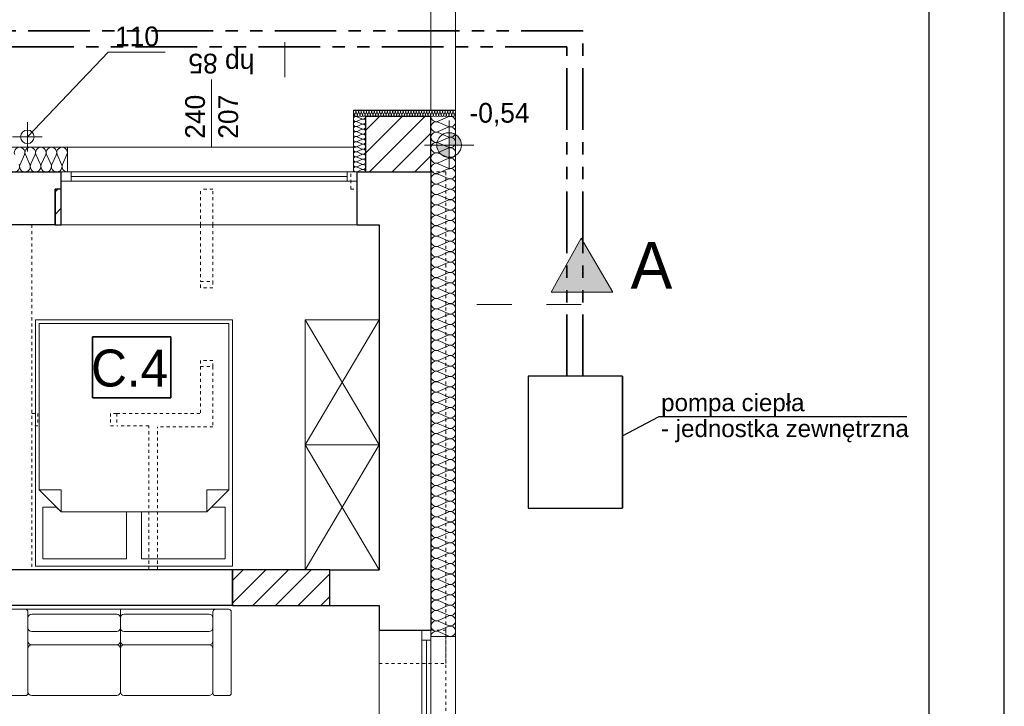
# Model space of a CAD drawing. Extents: x -220312 to -8310, y -91840 to 81907.
# Tile 53 of 128: x -166760 to -158770, y -1693 to 3881. Entities that reach past the tile are written whole.
import ezdxf
from ezdxf.lldxf.tags import DXFTag

# ---------------------------------------------------------------- set-up
doc = ezdxf.new("R2010")
doc.units = 0
doc.header["$MEASUREMENT"] = 0
doc.set_wipeout_variables(frame=1)
for name, pattern in [('Dashed', [564.444447, 282.222223, -282.222223]), ('Hidden Line', [50, 25, -25]), ('PHANTOM2', [1.25, 0.625, -0.125, 0.125, -0.125, 0.125, -0.125])]:
    doc.linetypes.add(name, pattern=pattern)
for name, color, linetype, lineweight in [('#CIEPŁO', 252, 'Continuous', 30), ('#ks', 34, 'Continuous', 30), ('Arch opisy_Nr_Pióra__21', 7, 'Continuous', 9), ('Arch rynny_Nr_Pióra__21', 7, 'Continuous', 9), ('Arch schody_Nr_Pióra__21', 7, 'Continuous', 9), ('Arch wyburzenia_Nr_Pióra__46', 5, 'Continuous', 13), ('Arch wykończenie_Nr_Pióra__46', 5, 'Continuous', 13), ('Arch ściany nośne_Nr_Pióra__21', 7, 'Continuous', 9), ('Arch ściany nośne_Nr_Pióra__27', 7, 'Continuous', 30), ('INWENT OPISY_Nr_Pióra__21', 7, 'Continuous', 9), ('INWENT OPISY_Nr_Pióra__41', 7, 'Continuous', 15), ('INWENT RZĘDNE_Nr_Pióra__21', 7, 'Continuous', 9), ('INWENT. DRZWI_Nr_Pióra__101', 8, 'Continuous', 13), ('INWENT.ŚCIANY_Nr_Pióra__1', 7, 'Continuous', 25), ('INWENT.ŚCIANY_Nr_Pióra__101', 8, 'Continuous', 13), ('PODKŁAD', 252, 'Continuous', 35), ('RAMKA', 255, 'Continuous', 35)]:
    doc.layers.add(name, color=color, linetype=linetype, lineweight=lineweight)
doc.layers.add('#kan_san-op', color=34, linetype='Continuous')
doc.layers.add('IS_Opisy_działek_Therm', color=252, linetype='SOLID')
for name, color, linetype, lineweight, true_color in [('Arch ocieplenie_Nr_Pióra__22', 7, 'Continuous', 9, 0x7f7f7f), ('Arch okna_Nr_Pióra__4', 7, 'Continuous', 9, 0x029e21), ('Arch wyposazenie_Nr_Pióra__9', 7, 'Continuous', 13, 0x3dad99)]:
    doc.layers.add(name, color=color, linetype=linetype, lineweight=lineweight, true_color=true_color)
doc.styles.add('GENERATED_STYLE_2', font='txt')
doc.styles.add('GENERATED_STYLE_4', font='txt')
doc.styles.add('GENERATED_STYLE_6', font='txt')
doc.styles.get("Standard").update_dxf_attribs({"font": 'txt', "bigfont": 'BIGFONT.SHX'})
tags = doc.linetypes.add('SOLID', pattern=[10, 10, 0]).pattern_tags.tags
tags[6:7] = [DXFTag(74, 4), DXFTag(75, 0), DXFTag(340, '0'), DXFTag(46, 0.0), DXFTag(50, 0.0), DXFTag(44, 0.0), DXFTag(45, 0.0)]
tags[4:5] = [DXFTag(74, 4), DXFTag(75, 0), DXFTag(340, '0'), DXFTag(46, 0.0), DXFTag(50, 0.0), DXFTag(44, 0.0), DXFTag(45, 0.0)]
pattern_1 = [(45, (0, 0), (-91.92388, 91.92388), [])]

# ---------------------------------------------------------------- blocks, each defined once
blk = doc.blocks.new('parter')
at = {"layer": 'Arch ściany nośne_Nr_Pióra__21', "linetype": 'Continuous'}
h = blk.add_hatch(dxfattribs=at)
h.set_pattern_fill('Common_Brick', color=252, style=0, pattern_type=2)
h.set_pattern_definition(pattern_1)
h.paths.add_polyline_path([(-163422.4, 2644.9), (-163422.4, 3094.8), (-163952.4, 3094.8), (-163952.4, 2644.9)], flags=0)
h = blk.add_hatch(dxfattribs=at)
h.set_pattern_fill('Common_Brick', color=252, style=0, pattern_type=2)
h.set_pattern_definition(pattern_1)
h.paths.add_polyline_path([(-166422.4, 2214.9), (-166422.4, 2504.9), (-166472.4, 2504.9), (-166472.4, 2214.9)], flags=0)
h = blk.add_hatch(dxfattribs=at)
h.set_pattern_fill('Common_Brick', color=252, style=0, pattern_type=2)
h.set_pattern_definition(pattern_1)
h.paths.add_polyline_path([(-165032.4, -875.1), (-164242.4, -875.1), (-164242.4, -585.1), (-165032.4, -585.1)], flags=0)
at = {"layer": 'INWENT RZĘDNE_Nr_Pióra__21', "linetype": 'Continuous'}
for points in [[(-163275.6, 2863.4), (-163175.6, 2863.4), (-163183.2, 2901.7), (-163204.9, 2934.2), (-163237.3, 2955.8), (-163275.6, 2963.4)], [(-163275.6, 2863.4), (-163375.6, 2863.4), (-163368, 2825.2), (-163346.3, 2792.7), (-163313.9, 2771.1), (-163275.6, 2763.4)]]:
    blk.add_hatch(color=252, dxfattribs=at).paths.add_polyline_path(points, flags=0)
at = {"color": 252}
for p, q in [((-166168.6, 811.2), (-166168.6, 1305.3)), ((-166168.6, 1305.3), (-165533.3, 1305.3)), ((-165533.3, 1305.3), (-165533.3, 811.2)), ((-165533.3, 811.2), (-166168.6, 811.2))]:
    blk.add_line(p, q, dxfattribs=at)
at = {"layer": 'Arch ocieplenie_Nr_Pióra__22', "color": 252, "linetype": 'Continuous'}
for p, q in [((-164051.5, 3130), (-164042.6, 3109.8)), ((-164040.8, 3109.8), (-164032, 3130)), ((-164030.2, 3130), (-164021.4, 3109.8)), ((-164019.6, 3109.8), (-164010.7, 3130)), ((-164008.9, 3130), (-164000.1, 3109.8)), ((-163998.3, 3109.8), (-163989.4, 3130)), ((-163987.6, 3130), (-163978.8, 3109.8)), ((-163977, 3109.8), (-163968.1, 3130)), ((-163966.4, 3130), (-163957.5, 3109.8)), ((-163955.7, 3109.8), (-163946.9, 3130)), ((-163945.1, 3130), (-163936.2, 3109.8)), ((-163934.4, 3109.8), (-163925.6, 3130)), ((-163923.8, 3130), (-163914.9, 3109.8)), ((-163913.2, 3109.8), (-163904.3, 3130)), ((-163902.5, 3130), (-163893.7, 3109.8)), ((-163891.9, 3109.8), (-163883, 3130)), ((-163881.2, 3130), (-163872.4, 3109.8)), ((-163870.6, 3109.8), (-163861.7, 3130)), ((-163859.9, 3130), (-163851.1, 3109.8)), ((-163849.3, 3109.8), (-163840.5, 3130)), ((-163838.7, 3130), (-163829.8, 3109.8)), ((-163828, 3109.8), (-163819.2, 3130)), ((-163817.4, 3130), (-163808.5, 3109.8)), ((-163806.7, 3109.8), (-163797.9, 3130)), ((-163796.1, 3130), (-163787.2, 3109.8)), ((-163785.5, 3109.8), (-163776.6, 3130)), ((-163774.8, 3130), (-163766, 3109.8)), ((-163764.2, 3109.8), (-163755.3, 3130)), ((-163753.5, 3130), (-163744.7, 3109.8)), ((-163742.9, 3109.8), (-163734, 3130)), ((-163732.3, 3130), (-163723.4, 3109.8)), ((-163721.6, 3109.8), (-163712.8, 3130)), ((-163711, 3130), (-163702.1, 3109.8)), ((-163700.3, 3109.8), (-163691.5, 3130)), ((-163689.7, 3130), (-163680.8, 3109.8)), ((-163679.1, 3109.8), (-163670.2, 3130)), ((-163668.4, 3130), (-163659.6, 3109.8)), ((-163657.8, 3109.8), (-163648.9, 3130)), ((-163647.1, 3130), (-163638.3, 3109.8)), ((-163636.5, 3109.8), (-163627.6, 3130)), ((-163625.8, 3130), (-163617, 3109.8)), ((-163615.2, 3109.8), (-163606.4, 3130)), ((-163604.6, 3130), (-163595.7, 3109.8)), ((-163593.9, 3109.8), (-163585.1, 3130)), ((-163583.3, 3130), (-163574.4, 3109.8)), ((-163572.6, 3109.8), (-163563.8, 3130)), ((-163562, 3130), (-163553.1, 3109.8)), ((-163551.4, 3109.8), (-163542.5, 3130)), ((-163540.7, 3130), (-163531.9, 3109.8)), ((-163530.1, 3109.8), (-163521.2, 3130)), ((-163519.4, 3130), (-163510.6, 3109.8)), ((-163508.8, 3109.8), (-163499.9, 3130)), ((-163498.2, 3130), (-163489.3, 3109.8)), ((-163487.5, 3109.8), (-163478.7, 3130)), ((-163476.9, 3130), (-163468, 3109.8)), ((-163466.2, 3109.8), (-163457.4, 3130)), ((-163455.6, 3130), (-163446.7, 3109.8)), ((-163444.9, 3109.8), (-163436.1, 3130)), ((-163434.3, 3130), (-163425.5, 3109.8)), ((-163423.7, 3109.8), (-163414.8, 3130)), ((-163413, 3130), (-163404.2, 3109.8)), ((-163402.4, 3109.8), (-163393.5, 3130)), ((-163391.7, 3130), (-163382.9, 3109.8)), ((-163381.1, 3109.8), (-163372.2, 3130)), ((-163370.5, 3130), (-163361.6, 3109.8)), ((-163359.8, 3109.8), (-163351, 3130)), ((-163349.2, 3130), (-163340.3, 3109.8)), ((-163338.5, 3109.8), (-163329.7, 3130)), ((-163327.9, 3130), (-163319, 3109.8)), ((-163317.3, 3109.8), (-163308.4, 3130)), ((-163306.6, 3130), (-163297.8, 3109.8)), ((-163296, 3109.8), (-163287.1, 3130)), ((-163285.3, 3130), (-163276.5, 3109.8)), ((-163274.7, 3109.8), (-163265.8, 3130)), ((-163264.1, 3130), (-163255.2, 3109.8)), ((-163253.4, 3109.8), (-163244.6, 3130)), ((-163242.8, 3130), (-163233.9, 3109.8)), ((-163232.1, 3109.8), (-163223.3, 3130)), ((-163982.2, 3076.1), (-164022.6, 3093.1)), ((-164022.6, 3055.7), (-163982.2, 3072.7)), ((-163982.2, 3035.2), (-164022.6, 3052.2)), ((-163362.8, 3056.2), (-163282, 3091.3)), ((-163282, 3014), (-163362.8, 3049.1)), ((-164022.6, 3014.8), (-163982.2, 3031.8)), ((-163982.2, 2994.3), (-164022.6, 3011.3)), ((-164022.6, 2973.8), (-163982.2, 2990.9)), ((-163982.2, 2953.4), (-164022.6, 2970.4)), ((-163362.8, 2971.8), (-163282, 3006.9)), ((-163282, 2929.6), (-163362.8, 2964.7)), ((-164022.6, 2932.9), (-163982.2, 2950)), ((-163982.2, 2912.5), (-164022.6, 2929.5)), ((-164022.6, 2892), (-163982.2, 2909)), ((-163982.2, 2871.6), (-164022.6, 2888.6)), ((-163362.8, 2887.4), (-163282, 2922.5)), ((-163282, 2845.2), (-163362.8, 2880.3)), ((-164022.6, 2851.1), (-163982.2, 2868.1)), ((-163982.2, 2830.7), (-164022.6, 2847.7)), ((-164022.6, 2810.2), (-163982.2, 2827.2)), ((-163982.2, 2789.8), (-164022.6, 2806.8)), ((-163362.8, 2803), (-163282, 2838.1)), ((-166756.9, 2704.4), (-166721, 2785.3)), ((-166713.8, 2785.3), (-166677.9, 2704.4)), ((-166670.6, 2704.4), (-166634.8, 2785.3)), ((-166627.5, 2785.3), (-166591.6, 2704.4)), ((-166584.4, 2704.4), (-166548.5, 2785.3)), ((-166541.3, 2785.3), (-166505.4, 2704.4)), ((-166498.1, 2704.4), (-166462.3, 2785.3)), ((-166455, 2785.3), (-166419.1, 2704.4)), ((-166411.9, 2704.4), (-166376, 2785.3)), ((-164022.6, 2769.3), (-163982.2, 2786.3)), ((-163982.2, 2748.8), (-164022.6, 2765.9)), ((-164022.6, 2728.4), (-163982.2, 2745.4)), ((-163982.2, 2707.9), (-164022.6, 2725)), ((-163282, 2760.8), (-163362.8, 2795.9)), ((-163362.8, 2718.6), (-163282, 2753.7)), ((-164022.6, 2687.5), (-163982.2, 2704.5)), ((-163982.2, 2667), (-164022.6, 2684)), ((-164022.6, 2646.6), (-163982.2, 2663.6)), ((-163282, 2676.4), (-163362.8, 2711.5)), ((-163362.8, 2634.2), (-163282, 2669.3)), ((-163282, 2592), (-163362.8, 2627.1)), ((-163362.8, 2549.8), (-163282, 2584.9)), ((-163282, 2507.6), (-163362.8, 2542.7)), ((-163362.8, 2465.4), (-163282, 2500.5)), ((-163282, 2423.2), (-163362.8, 2458.3)), ((-163362.8, 2381), (-163282, 2416.1)), ((-163282, 2338.8), (-163362.8, 2373.9)), ((-163362.8, 2296.6), (-163282, 2331.7)), ((-163282, 2254.4), (-163362.8, 2289.5)), ((-163362.8, 2212.2), (-163282, 2247.3)), ((-163282, 2170), (-163362.8, 2205.1)), ((-163362.8, 2127.8), (-163282, 2162.9)), ((-163282, 2085.6), (-163362.8, 2120.7)), ((-163362.8, 2043.4), (-163282, 2078.5)), ((-163282, 2001.2), (-163362.8, 2036.3)), ((-163362.8, 1959), (-163282, 1994.1)), ((-163282, 1916.8), (-163362.8, 1951.9)), ((-163362.8, 1874.6), (-163282, 1909.7)), ((-163282, 1832.4), (-163362.8, 1867.5)), ((-163362.8, 1790.2), (-163282, 1825.3)), ((-163282, 1748), (-163362.8, 1783.1)), ((-163362.8, 1705.8), (-163282, 1740.9)), ((-163282, 1663.6), (-163362.8, 1698.7)), ((-163362.8, 1621.4), (-163282, 1656.5)), ((-163282, 1579.2), (-163362.8, 1614.3)), ((-163362.8, 1537), (-163282, 1572.1)), ((-163282, 1494.8), (-163362.8, 1529.9)), ((-163362.8, 1452.6), (-163282, 1487.7)), ((-163282, 1410.4), (-163362.8, 1445.5)), ((-163362.8, 1368.2), (-163282, 1403.3)), ((-163282, 1326), (-163362.8, 1361.1)), ((-163362.8, 1283.8), (-163282, 1318.9)), ((-163282, 1241.6), (-163362.8, 1276.7)), ((-163362.8, 1199.4), (-163282, 1234.5)), ((-163282, 1157.2), (-163362.8, 1192.3)), ((-163362.8, 1115), (-163282, 1150.1)), ((-163282, 1072.8), (-163362.8, 1107.9)), ((-163362.8, 1030.6), (-163282, 1065.7)), ((-163282, 988.4), (-163362.8, 1023.5)), ((-163362.8, 946.2), (-163282, 981.3)), ((-163282, 904), (-163362.8, 939.1)), ((-163362.8, 861.8), (-163282, 896.9)), ((-163282, 819.6), (-163362.8, 854.7)), ((-163362.8, 777.4), (-163282, 812.5)), ((-163282, 735.2), (-163362.8, 770.3)), ((-163362.8, 693), (-163282, 728.1)), ((-163282, 650.8), (-163362.8, 685.9)), ((-163362.8, 608.6), (-163282, 643.7)), ((-163282, 566.4), (-163362.8, 601.5)), ((-163362.8, 524.2), (-163282, 559.3)), ((-163282, 482), (-163362.8, 517.1)), ((-163362.8, 439.8), (-163282, 474.9)), ((-163282, 397.6), (-163362.8, 432.7)), ((-163362.8, 355.4), (-163282, 390.5)), ((-163282, 313.2), (-163362.8, 348.3)), ((-163362.8, 271), (-163282, 306.1)), ((-163282, 228.8), (-163362.8, 263.9)), ((-163362.8, 186.6), (-163282, 221.7)), ((-163282, 144.4), (-163362.8, 179.5)), ((-163362.8, 102.2), (-163282, 137.3)), ((-163282, 60), (-163362.8, 95.1)), ((-163362.8, 17.8), (-163282, 52.9)), ((-163282, -24.4), (-163362.8, 10.7)), ((-163362.8, -66.6), (-163282, -31.5)), ((-163282, -108.8), (-163362.8, -73.7)), ((-163362.8, -151), (-163282, -115.9)), ((-163282, -193.2), (-163362.8, -158.1)), ((-163362.8, -235.4), (-163282, -200.3)), ((-163282, -277.6), (-163362.8, -242.5)), ((-163362.8, -319.8), (-163282, -284.7)), ((-163282, -362), (-163362.8, -326.9)), ((-163362.8, -404.2), (-163282, -369.1)), ((-163282, -446.4), (-163362.8, -411.3)), ((-163362.8, -488.6), (-163282, -453.5)), ((-163282, -530.8), (-163362.8, -495.7)), ((-163362.8, -573), (-163282, -537.9)), ((-163282, -615.2), (-163362.8, -580.1)), ((-163362.8, -657.4), (-163282, -622.3)), ((-163282, -699.6), (-163362.8, -664.5)), ((-163362.8, -741.8), (-163282, -706.7)), ((-163282, -784), (-163362.8, -748.9)), ((-163362.8, -826.2), (-163282, -791.1)), ((-163282, -868.4), (-163362.8, -833.3)), ((-163362.8, -910.6), (-163282, -875.5)), ((-163282, -952.8), (-163362.8, -917.7)), ((-163362.8, -995), (-163282, -959.9)), ((-163282, -1037.2), (-163362.8, -1002.1)), ((-163362.8, -1079.4), (-163282, -1044.3)), ((-163282, -1121.6), (-163362.8, -1086.5))]:
    blk.add_line(p, q, dxfattribs=at)
for centre, major_axis, ratio, start_param, end_param in [((-164041.7, 3134.2), (10.6, 0), 0.999328, 5.870392, 9.837571), ((-164020.5, 3134.2), (10.6, 0), 0.999328, 5.870392, 9.837571), ((-163999.2, 3134.2), (10.6, 0), 0.999328, 5.870392, 9.837571), ((-163977.9, 3134.2), (10.6, 0), 0.999328, 5.870392, 9.837571), ((-163956.6, 3134.2), (10.6, 0), 0.999328, 5.870392, 9.837571), ((-163935.3, 3134.2), (10.6, 0), 0.999328, 5.870392, 9.837571), ((-163914, 3134.2), (10.6, 0), 0.999328, 5.870392, 9.837571), ((-163892.8, 3134.2), (10.6, 0), 0.999328, 5.870392, 9.837571), ((-163871.5, 3134.2), (10.6, 0), 0.999328, 5.870392, 9.837571), ((-163850.2, 3134.2), (10.6, 0), 0.999328, 5.870392, 9.837571), ((-163828.9, 3134.2), (10.6, 0), 0.999328, 5.870392, 9.837571), ((-163807.6, 3134.2), (10.6, 0), 0.999328, 5.870392, 9.837571), ((-163786.4, 3134.2), (10.6, 0), 0.999328, 5.870392, 9.837571), ((-163765.1, 3134.2), (10.6, 0), 0.999328, 5.870392, 9.837571), ((-163743.8, 3134.2), (10.6, 0), 0.999328, 5.870392, 9.837571), ((-163722.5, 3134.2), (10.6, 0), 0.999328, 5.870392, 9.837571), ((-163701.2, 3134.2), (10.6, 0), 0.999328, 5.870392, 9.837571), ((-163679.9, 3134.2), (10.6, 0), 0.999328, 5.870392, 9.837571), ((-163658.7, 3134.2), (10.6, 0), 0.999328, 5.870392, 9.837571), ((-163637.4, 3134.2), (10.6, 0), 0.999328, 5.870392, 9.837571), ((-163616.1, 3134.2), (10.6, 0), 0.999328, 5.870392, 9.837571), ((-163594.8, 3134.2), (10.6, 0), 0.999328, 5.870392, 9.837571), ((-163573.5, 3134.2), (10.6, 0), 0.999328, 5.870392, 9.837571), ((-163552.3, 3134.2), (10.6, 0), 0.999328, 5.870392, 9.837571), ((-163531, 3134.2), (10.6, 0), 0.999328, 5.870392, 9.837571), ((-163509.7, 3134.2), (10.6, 0), 0.999328, 5.870392, 9.837571), ((-163488.4, 3134.2), (10.6, 0), 0.999328, 5.870392, 9.837571), ((-163467.1, 3134.2), (10.6, 0), 0.999328, 5.870392, 9.837571), ((-163445.8, 3134.2), (10.6, 0), 0.999328, 5.870392, 9.837571), ((-163424.6, 3134.2), (10.6, 0), 0.999328, 5.870392, 9.837571), ((-163403.3, 3134.2), (10.6, 0), 0.999328, 5.870392, 9.837571), ((-163382, 3134.2), (10.6, 0), 0.999328, 5.870392, 9.837571), ((-163360.7, 3134.2), (10.6, 0), 0.999328, 5.870392, 9.837571), ((-163339.4, 3134.2), (10.6, 0), 0.999328, 5.870392, 9.837571), ((-163318.1, 3134.2), (10.6, 0), 0.999328, 5.870392, 9.837571), ((-163296.9, 3134.2), (10.6, 0), 0.999328, 5.870392, 9.837571), ((-163275.6, 3134.2), (10.6, 0), 0.999328, 5.870392, 9.837571), ((-163254.3, 3134.2), (10.6, 0), 0.999328, 5.870392, 9.837571), ((-163233, 3134.2), (10.6, 0), 0.999328, 5.870392, 9.837571), ((-164031.1, 3074.4), (-21.3, 0), 0.961761, 4.299595, 8.266775), ((-164031.1, 3033.5), (-21.3, 0), 0.961761, 4.299595, 8.266775), ((-164052.4, 3105.5), (10.6, 0), 0.999328, 4.712389, 6.695979), ((-164031.1, 3105.5), (10.6, 0), 0.999328, 2.7288, 6.695979), ((-164009.8, 3105.5), (10.6, 0), 0.999328, 2.7288, 6.695979), ((-163988.5, 3105.5), (10.6, 0), 0.999328, 2.7288, 6.695979), ((-163973.6, 3094.8), (-21.3, 0), 0.961761, 1.158004, 3.141593), ((-163973.6, 3053.9), (-21.3, 0), 0.961761, 1.158004, 5.125183), ((-163967.3, 3105.5), (10.6, 0), 0.999328, 2.7288, 6.695979), ((-163946, 3105.5), (10.6, 0), 0.999328, 2.7288, 6.695979), ((-163924.7, 3105.5), (10.6, 0), 0.999328, 2.7288, 6.695979), ((-163903.4, 3105.5), (10.6, 0), 0.999328, 2.7288, 6.695979), ((-163882.1, 3105.5), (10.6, 0), 0.999328, 2.7288, 6.695979), ((-163860.8, 3105.5), (10.6, 0), 0.999328, 2.7288, 6.695979), ((-163839.6, 3105.5), (10.6, 0), 0.999328, 2.7288, 6.695979), ((-163818.3, 3105.5), (10.6, 0), 0.999328, 2.7288, 6.695979), ((-163797, 3105.5), (10.6, 0), 0.999328, 2.7288, 6.695979), ((-163775.7, 3105.5), (10.6, 0), 0.999328, 2.7288, 6.695979), ((-163754.4, 3105.5), (10.6, 0), 0.999328, 2.7288, 6.695979), ((-163733.2, 3105.5), (10.6, 0), 0.999328, 2.7288, 6.695979), ((-163711.9, 3105.5), (10.6, 0), 0.999328, 2.7288, 6.695979), ((-163690.6, 3105.5), (10.6, 0), 0.999328, 2.7288, 6.695979), ((-163669.3, 3105.5), (10.6, 0), 0.999328, 2.7288, 6.695979), ((-163648, 3105.5), (10.6, 0), 0.999328, 2.7288, 6.695979), ((-163626.7, 3105.5), (10.6, 0), 0.999328, 2.7288, 6.695979), ((-163605.5, 3105.5), (10.6, 0), 0.999328, 2.7288, 6.695979), ((-163584.2, 3105.5), (10.6, 0), 0.999328, 2.7288, 6.695979), ((-163562.9, 3105.5), (10.6, 0), 0.999328, 2.7288, 6.695979), ((-163541.6, 3105.5), (10.6, 0), 0.999328, 2.7288, 6.695979), ((-163520.3, 3105.5), (10.6, 0), 0.999328, 2.7288, 6.695979), ((-163499, 3105.5), (10.6, 0), 0.999328, 2.7288, 6.695979), ((-163477.8, 3105.5), (10.6, 0), 0.999328, 2.7288, 6.695979), ((-163456.5, 3105.5), (10.6, 0), 0.999328, 2.7288, 6.695979), ((-163435.2, 3105.5), (10.6, 0), 0.999328, 2.7288, 6.695979), ((-163413.9, 3105.5), (10.6, 0), 0.999328, 2.7288, 6.695979), ((-163379.8, 3010.4), (-42.5, 0), 0.99211, 4.299595, 8.266774), ((-163379.8, 3094.8), (-42.5, 0), 0.99211, 0, 1.983589), ((-163392.6, 3105.5), (10.6, 0), 0.999328, 2.7288, 6.695979), ((-163371.4, 3105.5), (10.6, 0), 0.999328, 2.7288, 6.695979), ((-163350.1, 3105.5), (10.6, 0), 0.999328, 2.7288, 6.695979), ((-163328.8, 3105.5), (10.6, 0), 0.999328, 2.7288, 6.695979), ((-163307.5, 3105.5), (10.6, 0), 0.999328, 2.7288, 6.695979), ((-163286.2, 3105.5), (10.6, 0), 0.999328, 2.7288, 6.695979), ((-163264.9, 3052.7), (-42.5, 0), 0.99211, 1.158003, 5.125183), ((-163264.9, 3105.5), (10.6, 0), 0.999328, 2.7288, 6.695979), ((-163243.7, 3105.5), (10.6, 0), 0.999328, 2.7288, 6.695979), ((-163222.4, 3105.5), (10.6, 0), 0.999328, 2.7288, 4.712389), ((-164031.1, 2992.6), (-21.3, 0), 0.961761, 4.299595, 8.266775), ((-164031.1, 2951.7), (-21.3, 0), 0.961761, 4.299595, 8.266775), ((-163973.6, 3013), (-21.3, 0), 0.961761, 1.158004, 5.125183), ((-163973.6, 2972.1), (-21.3, 0), 0.961761, 1.158004, 5.125183), ((-163379.8, 2926), (-42.5, 0), 0.99211, 4.299595, 8.266774), ((-163264.9, 2968.3), (-42.5, 0), 0.99211, 1.158003, 5.125183), ((-164031.1, 2910.8), (-21.3, 0), 0.961761, 4.299595, 8.266775), ((-164031.1, 2869.9), (-21.3, 0), 0.961761, 4.299595, 8.266775), ((-163973.6, 2931.2), (-21.3, 0), 0.961761, 1.158004, 5.125183), ((-163973.6, 2890.3), (-21.3, 0), 0.961761, 1.158004, 5.125183), ((-163379.8, 2841.6), (-42.5, 0), 0.99211, 4.299595, 8.266774), ((-163264.9, 2883.9), (-42.5, 0), 0.99211, 1.158003, 5.125183), ((-166760.5, 2802.3), (43.1, 0), 0.986333, 5.870392, 9.837571), ((-166674.3, 2802.3), (43.1, 0), 0.986333, 5.870392, 9.837571), ((-166588, 2802.3), (43.1, 0), 0.986333, 5.870392, 9.837571), ((-166501.8, 2802.3), (43.1, 0), 0.986333, 5.870392, 9.837571), ((-166415.5, 2802.3), (43.1, 0), 0.986333, 5.870392, 9.837571), ((-164031.1, 2828.9), (-21.3, 0), 0.961761, 4.299595, 8.266775), ((-164031.1, 2788), (-21.3, 0), 0.961761, 4.299595, 8.266775), ((-163973.6, 2849.4), (-21.3, 0), 0.961761, 1.158004, 5.125183), ((-163973.6, 2808.5), (-21.3, 0), 0.961761, 1.158004, 5.125183), ((-163379.8, 2757.2), (-42.5, 0), 0.99211, 4.299595, 8.266774), ((-163264.9, 2799.5), (-42.5, 0), 0.99211, 1.158003, 5.125183), ((-164031.1, 2747.1), (-21.3, 0), 0.961761, 4.299595, 8.266775), ((-164031.1, 2706.2), (-21.3, 0), 0.961761, 4.299595, 8.266775), ((-163973.6, 2767.6), (-21.3, 0), 0.961761, 1.158004, 5.125183), ((-163973.6, 2726.7), (-21.3, 0), 0.961761, 1.158004, 5.125183), ((-163379.8, 2672.8), (-42.5, 0), 0.99211, 4.299595, 8.266774), ((-163264.9, 2715.1), (-42.5, 0), 0.99211, 1.158003, 5.125183), ((-166803.6, 2687.4), (43.1, 0), 0.986333, 2.7288, 6.695979), ((-166717.4, 2687.4), (43.1, 0), 0.986333, 2.7288, 6.695979), ((-166631.1, 2687.4), (43.1, 0), 0.986333, 2.7288, 6.695979), ((-166544.9, 2687.4), (43.1, 0), 0.986333, 2.7288, 6.695979), ((-166458.6, 2687.4), (43.1, 0), 0.986333, 2.7288, 6.695979), ((-166372.4, 2687.4), (43.1, 0), 0.986333, 2.7288, 4.712389), ((-164031.1, 2665.3), (-21.3, 0), 0.961761, 4.299595, 8.266775), ((-163973.6, 2685.8), (-21.3, 0), 0.961761, 1.158004, 5.125183), ((-163973.6, 2644.9), (-21.3, 0), 0.961761, 3.141593, 5.125182), ((-163264.9, 2630.7), (-42.5, 0), 0.99211, 1.158003, 5.125183), ((-163379.8, 2588.4), (-42.5, 0), 0.99211, 4.299595, 8.266774), ((-163264.9, 2546.3), (-42.5, 0), 0.99211, 1.158003, 5.125183), ((-163379.8, 2504), (-42.5, 0), 0.99211, 4.299595, 8.266774), ((-163264.9, 2461.9), (-42.5, 0), 0.99211, 1.158003, 5.125183), ((-163379.8, 2419.6), (-42.5, 0), 0.99211, 4.299595, 8.266774), ((-163264.9, 2377.5), (-42.5, 0), 0.99211, 1.158003, 5.125183), ((-163379.8, 2335.2), (-42.5, 0), 0.99211, 4.299595, 8.266774), ((-163264.9, 2293.1), (-42.5, 0), 0.99211, 1.158003, 5.125183), ((-163379.8, 2250.8), (-42.5, 0), 0.99211, 4.299595, 8.266774), ((-163264.9, 2208.7), (-42.5, 0), 0.99211, 1.158003, 5.125183), ((-163379.8, 2166.4), (-42.5, 0), 0.99211, 4.299595, 8.266774), ((-163264.9, 2124.3), (-42.5, 0), 0.99211, 1.158003, 5.125183), ((-163379.8, 2082), (-42.5, 0), 0.99211, 4.299595, 8.266774), ((-163264.9, 2039.9), (-42.5, 0), 0.99211, 1.158003, 5.125183), ((-163379.8, 1997.6), (-42.5, 0), 0.99211, 4.299595, 8.266774), ((-163264.9, 1955.5), (-42.5, 0), 0.99211, 1.158003, 5.125183), ((-163379.8, 1913.2), (-42.5, 0), 0.99211, 4.299595, 8.266774), ((-163264.9, 1871.1), (-42.5, 0), 0.99211, 1.158003, 5.125183), ((-163379.8, 1828.8), (-42.5, 0), 0.99211, 4.299595, 8.266774), ((-163379.8, 1744.4), (-42.5, 0), 0.99211, 4.299595, 8.266774), ((-163264.9, 1786.7), (-42.5, 0), 0.99211, 1.158003, 5.125183), ((-163379.8, 1660), (-42.5, 0), 0.99211, 4.299595, 8.266774), ((-163264.9, 1702.3), (-42.5, 0), 0.99211, 1.158003, 5.125183), ((-163379.8, 1575.6), (-42.5, 0), 0.99211, 4.299595, 8.266774), ((-163264.9, 1617.9), (-42.5, 0), 0.99211, 1.158003, 5.125183), ((-163379.8, 1491.2), (-42.5, 0), 0.99211, 4.299595, 8.266774), ((-163264.9, 1533.5), (-42.5, 0), 0.99211, 1.158003, 5.125183), ((-163379.8, 1406.8), (-42.5, 0), 0.99211, 4.299595, 8.266774), ((-163264.9, 1449.1), (-42.5, 0), 0.99211, 1.158003, 5.125183), ((-163379.8, 1322.4), (-42.5, 0), 0.99211, 4.299595, 8.266774), ((-163264.9, 1364.7), (-42.5, 0), 0.99211, 1.158003, 5.125183), ((-163379.8, 1238), (-42.5, 0), 0.99211, 4.299595, 8.266774), ((-163264.9, 1280.3), (-42.5, 0), 0.99211, 1.158003, 5.125183), ((-163379.8, 1153.6), (-42.5, 0), 0.99211, 4.299595, 8.266774), ((-163264.9, 1195.9), (-42.5, 0), 0.99211, 1.158003, 5.125183), ((-163264.9, 1111.5), (-42.5, 0), 0.99211, 1.158003, 5.125183), ((-163379.8, 1069.2), (-42.5, 0), 0.99211, 4.299595, 8.266774), ((-163264.9, 1027.1), (-42.5, 0), 0.99211, 1.158003, 5.125183), ((-163379.8, 984.8), (-42.5, 0), 0.99211, 4.299595, 8.266774), ((-163264.9, 942.7), (-42.5, 0), 0.99211, 1.158003, 5.125183), ((-163379.8, 900.4), (-42.5, 0), 0.99211, 4.299595, 8.266774), ((-163264.9, 858.3), (-42.5, 0), 0.99211, 1.158003, 5.125183), ((-163379.8, 816), (-42.5, 0), 0.99211, 4.299595, 8.266774), ((-163264.9, 773.9), (-42.5, 0), 0.99211, 1.158003, 5.125183), ((-163379.8, 731.6), (-42.5, 0), 0.99211, 4.299595, 8.266774), ((-163264.9, 689.5), (-42.5, 0), 0.99211, 1.158003, 5.125183), ((-163379.8, 647.2), (-42.5, 0), 0.99211, 4.299595, 8.266774), ((-163264.9, 605.1), (-42.5, 0), 0.99211, 1.158003, 5.125183), ((-163379.8, 562.8), (-42.5, 0), 0.99211, 4.299595, 8.266774), ((-163264.9, 520.7), (-42.5, 0), 0.99211, 1.158003, 5.125183), ((-163379.8, 478.4), (-42.5, 0), 0.99211, 4.299595, 8.266774), ((-163264.9, 436.3), (-42.5, 0), 0.99211, 1.158003, 5.125183), ((-163379.8, 394), (-42.5, 0), 0.99211, 4.299595, 8.266774), ((-163379.8, 309.6), (-42.5, 0), 0.99211, 4.299595, 8.266774), ((-163264.9, 351.9), (-42.5, 0), 0.99211, 1.158003, 5.125183), ((-163379.8, 225.2), (-42.5, 0), 0.99211, 4.299595, 8.266774), ((-163264.9, 267.5), (-42.5, 0), 0.99211, 1.158003, 5.125183), ((-163379.8, 140.8), (-42.5, 0), 0.99211, 4.299595, 8.266774), ((-163264.9, 183.1), (-42.5, 0), 0.99211, 1.158003, 5.125183), ((-163379.8, 56.4), (-42.5, 0), 0.99211, 4.299595, 8.266774), ((-163264.9, 98.7), (-42.5, 0), 0.99211, 1.158003, 5.125183), ((-163379.8, -28), (-42.5, 0), 0.99211, 4.299595, 8.266774), ((-163264.9, 14.3), (-42.5, 0), 0.99211, 1.158003, 5.125183), ((-163379.8, -112.4), (-42.5, 0), 0.99211, 4.299595, 8.266774), ((-163264.9, -70.1), (-42.5, 0), 0.99211, 1.158003, 5.125183), ((-163379.8, -196.8), (-42.5, 0), 0.99211, 4.299595, 8.266774), ((-163264.9, -154.5), (-42.5, 0), 0.99211, 1.158003, 5.125183), ((-163379.8, -281.2), (-42.5, 0), 0.99211, 4.299595, 8.266774), ((-163264.9, -238.9), (-42.5, 0), 0.99211, 1.158003, 5.125183), ((-163379.8, -365.6), (-42.5, 0), 0.99211, 4.299595, 8.266774), ((-163264.9, -323.3), (-42.5, 0), 0.99211, 1.158003, 5.125183), ((-163264.9, -407.7), (-42.5, 0), 0.99211, 1.158003, 5.125183), ((-163379.8, -450), (-42.5, 0), 0.99211, 4.299595, 8.266774), ((-163264.9, -492.1), (-42.5, 0), 0.99211, 1.158003, 5.125183), ((-163379.8, -534.4), (-42.5, 0), 0.99211, 4.299595, 8.266774), ((-163264.9, -576.5), (-42.5, 0), 0.99211, 1.158003, 5.125183), ((-163379.8, -618.8), (-42.5, 0), 0.99211, 4.299595, 8.266774), ((-163264.9, -660.9), (-42.5, 0), 0.99211, 1.158003, 5.125183), ((-163379.8, -703.2), (-42.5, 0), 0.99211, 4.299595, 8.266774), ((-163264.9, -745.3), (-42.5, 0), 0.99211, 1.158003, 5.125183), ((-163379.8, -787.6), (-42.5, 0), 0.99211, 4.299595, 8.266774), ((-163264.9, -829.7), (-42.5, 0), 0.99211, 1.158003, 5.125183), ((-163379.8, -872), (-42.5, 0), 0.99211, 4.299595, 8.266774), ((-163264.9, -914.1), (-42.5, 0), 0.99211, 1.158003, 5.125183), ((-163379.8, -956.4), (-42.5, 0), 0.99211, 4.299595, 8.266774), ((-163264.9, -998.5), (-42.5, 0), 0.99211, 1.158003, 5.125183), ((-163379.8, -1040.8), (-42.5, 0), 0.99211, 4.299595, 8.266774), ((-163264.9, -1082.9), (-42.5, 0), 0.99211, 1.158003, 5.125183), ((-163379.8, -1125.1), (-42.5, 0), 0.99211, 4.299596, 6.283185)]:
    blk.add_ellipse(centre, major_axis=major_axis, ratio=ratio, start_param=start_param, end_param=end_param, dxfattribs=at)
at = {"layer": 'Arch okna_Nr_Pióra__4', "color": 252, "linetype": 'Continuous'}
for p, q in [((-165202.4, 2844.9), (-165202.4, 3394.9)), ((-166372.4, 2844.9), (-164032.4, 2844.9)), ((-166422.4, 2644.9), (-164022.4, 2644.9)), ((-166422.4, 2569.9), (-166422.4, 2644.9)), ((-166342.4, 2569.9), (-166342.4, 2644.9)), ((-164102.4, 2569.9), (-164102.4, 2644.9)), ((-166422.4, 2569.9), (-164022.4, 2569.9)), ((-166342.4, 2607.4), (-164102.4, 2607.4)), ((-166422.4, 2214.9), (-164022.4, 2214.9)), ((-163842.4, -1075.1), (-163842.4, -3355.1)), ((-163497.4, -1075.1), (-163497.4, -3355.1)), ((-163422.4, -1075.1), (-163422.4, -3355.1)), ((-163497.4, -1155.1), (-163422.4, -1155.1)), ((-163459.9, -1155.1), (-163459.9, -3275.1)), ((-163222.4, -1125.1), (-163222.4, -3305.1))]:
    blk.add_line(p, q, dxfattribs=at)
at = {"layer": 'Arch opisy_Nr_Pióra__21', "color": 252, "linetype": 'Continuous'}
for p, q in [((-166168.6, 811.2), (-166168.6, 1305.3)), ((-166168.6, 1305.3), (-165533.3, 1305.3)), ((-165533.3, 1305.3), (-165533.3, 811.2)), ((-165533.3, 811.2), (-166168.6, 811.2))]:
    blk.add_line(p, q, dxfattribs=at)
at = {"layer": 'Arch rynny_Nr_Pióra__21', "color": 252, "linetype": 'Continuous'}
for p, q in [((-166042.2, 3616.2), (-166697.4, 2929.9)), ((-165579.5, 3616.2), (-166042.2, 3616.2)), ((-166697.4, 2809.9), (-166697.4, 3049.9)), ((-166577.4, 2929.9), (-166817.4, 2929.9))]:
    blk.add_line(p, q, dxfattribs=at)
blk.add_circle((-166697.4, 2929.9), 55, dxfattribs=at)
at = {"layer": 'Arch schody_Nr_Pióra__21', "color": 252, "linetype": 'Continuous'}
for p, q in [((-163222.4, 10594.9), (-163222.4, 3144.9)), ((-163422.4, 10394.9), (-163422.4, 3144.9))]:
    blk.add_line(p, q, dxfattribs=at)
at = {"layer": 'Arch wyburzenia_Nr_Pióra__46', "color": 252, "linetype": 'Continuous'}
for p, q in [((-167062.4, 2844.9), (-166372.4, 2844.9)), ((-166372.4, 2844.9), (-166372.4, 2644.9)), ((-163422.4, -1125.1), (-163222.4, -1125.1))]:
    blk.add_line(p, q, dxfattribs=at)
at = {"layer": 'Arch wykończenie_Nr_Pióra__46', "color": 252, "linetype": 'Continuous'}
for p, q in [((-164052.4, 3144.9), (-164052.4, 2644.9)), ((-163222.4, 3144.9), (-164052.4, 3144.9)), ((-163222.4, -1125.1), (-163222.4, 3144.9))]:
    blk.add_line(p, q, dxfattribs=at)
at = {"layer": 'Arch wyposazenie_Nr_Pióra__9', "color": 252, "linetype": 'Continuous'}
for p, q in [((-165032.4, 1444.9), (-166632.4, 1444.9)), ((-166632.4, 1444.9), (-166632.4, -555.1)), ((-165032.4, -555.1), (-165032.4, 1444.9)), ((-164442.4, 429.9), (-163842.4, 1444.9)), ((-163842.4, 429.9), (-164442.4, 1444.9)), ((-164442.4, 1444.9), (-163842.4, 1444.9)), ((-164442.4, -585.1), (-164442.4, 1444.9)), ((-165832.4, 1414.9), (-166602.4, 1414.9)), ((-166602.4, 1414.9), (-166602.4, 64.9)), ((-165062.4, 1414.9), (-165832.4, 1414.9)), ((-165062.4, 64.9), (-165062.4, 1414.9)), ((-164442.4, -585.1), (-163842.4, 429.9)), ((-164442.4, 429.9), (-163842.4, -585.1)), ((-164442.4, 429.9), (-163842.4, 429.9)), ((-166602.4, 64.9), (-166422.4, -115.1)), ((-166602.4, 64.9), (-166422.4, 64.9)), ((-166422.4, -115.1), (-166422.4, 64.9)), ((-165062.4, 64.9), (-165242.4, 64.9)), ((-165242.4, -115.1), (-165062.4, 64.9)), ((-165242.4, -115.1), (-165242.4, 64.9)), ((-166462.4, -75.1), (-166572.4, -75.1)), ((-166572.4, -75.1), (-166572.4, -495.1)), ((-166422.4, -115.1), (-166462.4, -75.1)), ((-165202.4, -75.1), (-165242.4, -115.1)), ((-165092.4, -75.1), (-165202.4, -75.1)), ((-165092.4, -495.1), (-165092.4, -75.1)), ((-166422.4, -115.1), (-165832.4, -115.1)), ((-165892.4, -115.1), (-166422.4, -115.1)), ((-165892.4, -495.1), (-165892.4, -115.1)), ((-165832.4, -115.1), (-165242.4, -115.1)), ((-165772.4, -115.1), (-165772.4, -495.1)), ((-165242.4, -115.1), (-165772.4, -115.1)), ((-165032.4, -555.1), (-166632.4, -555.1)), ((-166572.4, -495.1), (-165892.4, -495.1)), ((-165772.4, -495.1), (-165092.4, -495.1)), ((-166822.4, -905.1), (-166712.4, -905.1)), ((-166712.4, -905.1), (-165942.4, -905.1)), ((-166692.4, -925.1), (-166692.4, -1585.1)), ((-165972.4, -945.1), (-166662.4, -945.1)), ((-165942.4, -905.1), (-165942.4, -975.1)), ((-165172.4, -905.1), (-165942.4, -905.1)), ((-165942.4, -905.1), (-165942.4, -975.1)), ((-165912.4, -945.1), (-165222.4, -945.1)), ((-165192.4, -925.1), (-165192.4, -1585.1)), ((-165062.4, -905.1), (-165172.4, -905.1)), ((-165042.4, -1585.1), (-165042.4, -925.1)), ((-166692.4, -975.1), (-166692.4, -1163.8)), ((-165942.4, -1163.8), (-165942.4, -975.1)), ((-165942.4, -1163.8), (-165942.4, -975.1)), ((-165192.4, -975.1), (-165192.4, -1163.8)), ((-166662.4, -1085.1), (-165972.4, -1085.1)), ((-165222.4, -1085.1), (-165912.4, -1085.1)), ((-166662.4, -1193.8), (-165972.4, -1193.8)), ((-166662.4, -1193.8), (-165972.4, -1193.8)), ((-165942.4, -1163.8), (-165942.4, -1223.8)), ((-165942.4, -1163.8), (-165942.4, -1223.8)), ((-165222.4, -1193.8), (-165912.4, -1193.8)), ((-165222.4, -1193.8), (-165912.4, -1193.8)), ((-166692.4, -1575.1), (-166692.4, -1223.8)), ((-165942.4, -1223.8), (-165942.4, -1575.1)), ((-165942.4, -1223.8), (-165942.4, -1575.1)), ((-165192.4, -1575.1), (-165192.4, -1223.8)), ((-166712.4, -1605.1), (-166822.4, -1605.1)), ((-165972.4, -1605.1), (-166662.4, -1605.1)), ((-165912.4, -1605.1), (-165222.4, -1605.1)), ((-165172.4, -1605.1), (-165062.4, -1605.1))]:
    blk.add_line(p, q, dxfattribs=at)
for centre, radius, start, end in [((-166712.4, -925.1), 20, 0, 90), ((-166662.4, -975.1), 30, 90, 180), ((-165972.4, -975.1), 30, 0, 90), ((-165912.4, -975.1), 30, 90, 180), ((-165222.4, -975.1), 30, 0, 90), ((-165172.4, -925.1), 20, 90, 180), ((-165062.4, -925.1), 20, 0, 90), ((-166662.4, -1055.1), 30, 180, 270), ((-165972.4, -1055.1), 30, 270, 0), ((-165912.4, -1055.1), 30, 180, 270), ((-165222.4, -1055.1), 30, 270, 0), ((-166662.4, -1163.8), 30, 180, 270), ((-166662.4, -1223.8), 30, 90, 180), ((-165972.4, -1163.8), 30, 270, 0), ((-165972.4, -1223.8), 30, 0, 90), ((-165912.4, -1163.8), 30, 180, 270), ((-165912.4, -1223.8), 30, 90, 180), ((-165222.4, -1163.8), 30, 270, 0), ((-165222.4, -1223.8), 30, 0, 90), ((-166712.4, -1585.1), 20, 270, 0), ((-166662.4, -1575.1), 30, 180, 270), ((-165972.4, -1575.1), 30, 270, 0), ((-165912.4, -1575.1), 30, 180, 270), ((-165222.4, -1575.1), 30, 270, 0), ((-165172.4, -1585.1), 20, 180, 270), ((-165062.4, -1585.1), 20, 270, 0)]:
    blk.add_arc(centre, radius, start, end, dxfattribs=at)
at = {"layer": 'Arch ściany nośne_Nr_Pióra__27', "color": 252, "linetype": 'Continuous'}
for p, q in [((-163952.4, 3094.8), (-163952.4, 2644.9)), ((-163422.4, 3094.8), (-163952.4, 3094.8)), ((-163422.4, 2644.9), (-163422.4, 3094.8)), ((-163952.4, 2644.9), (-163422.4, 2644.9)), ((-166472.4, 2504.9), (-166472.4, 2214.9)), ((-166422.4, 2504.9), (-166472.4, 2504.9)), ((-166422.4, 2214.9), (-166422.4, 2504.9)), ((-166472.4, 2214.9), (-166422.4, 2214.9)), ((-165032.4, -585.1), (-165032.4, -875.1)), ((-164242.4, -585.1), (-165032.4, -585.1)), ((-164242.4, -875.1), (-164242.4, -585.1)), ((-165032.4, -875.1), (-164242.4, -875.1))]:
    blk.add_line(p, q, dxfattribs=at)
at = {"layer": 'INWENT OPISY_Nr_Pióra__21', "color": 252, "linetype": 'Continuous'}
for points in [[(-162202.4, 1669.9), (-162446.7, 1669.9), (-162202.4, 2106.1)], [(-162202.4, 1669.9), (-162202.4, 2106.1), (-161946.7, 1669.9)]]:
    blk.add_solid(points, dxfattribs=at)
at = {"layer": 'INWENT OPISY_Nr_Pióra__41', "color": 252, "linetype": 'Dashed'}
for p, q in [((-164607.4, 3414.9), (-164607.4, 4514.9)), ((-162202.4, 1569.9), (-163302.4, 1569.9))]:
    blk.add_line(p, q, dxfattribs=at)
at = {"layer": 'INWENT OPISY_Nr_Pióra__41', "color": 252, "linetype": 'Continuous'}
for p, q in [((-162446.7, 1669.9), (-162202.4, 2106.1)), ((-162202.4, 2106.1), (-161946.7, 1669.9)), ((-162446.7, 1669.9), (-161946.7, 1669.9))]:
    blk.add_line(p, q, dxfattribs=at)
at = {"layer": 'INWENT RZĘDNE_Nr_Pióra__21', "color": 252, "linetype": 'Continuous'}
for p, q in [((-163275.6, 2663.4), (-163275.6, 3063.4)), ((-163475.6, 2863.4), (-163075.6, 2863.4))]:
    blk.add_line(p, q, dxfattribs=at)
blk.add_circle((-163275.6, 2863.4), 100, dxfattribs=at)
at = {"layer": 'INWENT. DRZWI_Nr_Pióra__101', "color": 252, "linetype": 'Hidden Line'}
for p, q in [((-165292.4, 1704.9), (-165292.4, 1754.9)), ((-165192.4, 1704.9), (-165292.4, 1704.9)), ((-165192.4, 1754.9), (-165192.4, 1704.9)), ((-165292.4, 1114.9), (-165292.4, 1064.9)), ((-165192.4, 1114.9), (-165292.4, 1114.9)), ((-165192.4, 1064.9), (-165192.4, 1114.9)), ((-166662.4, 684.9), (-166612.4, 684.9)), ((-166612.4, 684.9), (-166612.4, 584.9)), ((-165972.4, 684.9), (-166022.4, 684.9)), ((-166022.4, 684.9), (-166022.4, 584.9)), ((-166612.4, 584.9), (-166662.4, 584.9)), ((-166022.4, 584.9), (-165972.4, 584.9))]:
    blk.add_line(p, q, dxfattribs=at)
at = {"layer": 'INWENT.ŚCIANY_Nr_Pióra__1', "color": 252, "linetype": 'Continuous'}
for p, q in [((-167012.4, 2644.9), (-166422.4, 2644.9)), ((-166422.4, 2504.9), (-166422.4, 2644.9)), ((-164022.4, 2644.9), (-163422.4, 2644.9)), ((-164022.4, 2214.9), (-164022.4, 2644.9)), ((-163422.4, 2644.9), (-163422.4, -1075.1)), ((-166472.4, 2214.9), (-166472.4, 2504.9)), ((-166422.4, 2504.9), (-166472.4, 2504.9)), ((-166472.4, 2214.9), (-167012.4, 2214.9)), ((-164022.4, 2214.9), (-163842.4, 2214.9)), ((-163842.4, 2214.9), (-163842.4, -585.1)), ((-165032.4, -585.1), (-166877.4, -585.1)), ((-165032.4, -875.1), (-165032.4, -585.1)), ((-164242.4, -585.1), (-163842.4, -585.1)), ((-164242.4, -875.1), (-164242.4, -585.1)), ((-165032.4, -875.1), (-166877.4, -875.1)), ((-164242.4, -875.1), (-163842.4, -875.1)), ((-163842.4, -875.1), (-163842.4, -1075.1)), ((-163842.4, -1075.1), (-163422.4, -1075.1))]:
    blk.add_line(p, q, dxfattribs=at)
at = {"layer": 'INWENT.ŚCIANY_Nr_Pióra__101', "color": 252, "linetype": 'Hidden Line'}
for p, q in [((-164072.4, 2504.9), (-164072.4, 2644.9)), ((-164072.4, 2644.9), (-164022.4, 2644.9)), ((-163302.4, 2644.9), (-163422.4, 2644.9)), ((-163302.4, 2644.9), (-163302.4, -10015.1)), ((-165192.4, 2504.9), (-165292.4, 2504.9)), ((-165292.4, 2214.9), (-165292.4, 2504.9)), ((-165192.4, 2214.9), (-165192.4, 2504.9)), ((-164072.4, 2504.9), (-164022.4, 2504.9)), ((-166662.4, 2214.9), (-166662.4, -585.1)), ((-165292.4, 2214.9), (-165292.4, 1754.9)), ((-165192.4, 2214.9), (-165192.4, 1754.9)), ((-165292.4, 1754.9), (-165192.4, 1754.9)), ((-165292.4, 1064.9), (-165192.4, 1064.9)), ((-165292.4, 1064.9), (-165292.4, 684.9)), ((-165192.4, 1064.9), (-165192.4, 574.9)), ((-165972.4, 684.9), (-165292.4, 684.9)), ((-165972.4, 684.9), (-165972.4, 584.9)), ((-165712.4, 584.9), (-165972.4, 584.9)), ((-165712.4, -585.1), (-165712.4, 584.9)), ((-165192.4, 574.9), (-165642.4, 574.9)), ((-165642.4, -585.1), (-165642.4, 574.9)), ((-163842.4, -1075.1), (-163842.4, -1345.1)), ((-163422.4, -1075.1), (-163302.4, -1075.1)), ((-163302.4, -1075.1), (-163302.4, -1345.1)), ((-163842.4, -1345.1), (-163302.4, -1345.1))]:
    blk.add_line(p, q, dxfattribs=at)
at = {"layer": 'Arch okna_Nr_Pióra__4', "color": 252, "linetype": 'Continuous', "style": 'GENERATED_STYLE_6'}
for s, rotation, p in [('hp 85', 180, (-164855.7, 3604.2)), ('240', 90, (-165256.6, 2914.1)), ('207', 90, (-164987.9, 2914.1))]:
    blk.add_text(s, height=160, rotation=rotation, dxfattribs=at).set_placement(p)
at = {"layer": 'Arch opisy_Nr_Pióra__21', "color": 252, "linetype": 'Continuous', "style": 'GENERATED_STYLE_4'}
blk.add_text('C.4', height=300, dxfattribs=at).set_placement((-166179.5, 903.1))
at = {"layer": 'Arch rynny_Nr_Pióra__21', "color": 252, "linetype": 'Continuous', "style": 'GENERATED_STYLE_6'}
blk.add_text('110', height=160, dxfattribs=at).set_placement((-165986.1, 3665.2))
at = {"layer": 'INWENT OPISY_Nr_Pióra__21', "color": 252, "linetype": 'Continuous', "style": 'GENERATED_STYLE_6'}
blk.add_text('A', height=380, dxfattribs=at).set_placement((-161802.8, 1696.9))
at = {"layer": 'INWENT RZĘDNE_Nr_Pióra__21', "color": 252, "insert": (-163110.1, 3014.8), "char_height": 160, "attachment_point": 7, "style": 'GENERATED_STYLE_2'}
blk.add_mtext('{-0,54}', dxfattribs=at)
blk = doc.blocks.new('A$C382C6C0C')
at = {"layer": '#ks', "color": 7, "lineweight": -3}
for p, q in [((3951.49, -2909), (3951.49, 61)), ((3890.49, -2848), (3890.49, 0))]:
    blk.add_line(p, q, dxfattribs=at)
blk = doc.blocks.new('A$C689C700D')
at = {"layer": '#ks', "color": 1, "lineweight": 35, "xscale": 10, "yscale": 10, "zscale": 10}
blk.add_blockref('A$C382C6C0C', (-37652.8, 28364), dxfattribs=at)

msp = doc.modelspace()

# ---------------------------------------------------------------- linework, layer by layer
at = {"layer": '#CIEPŁO', "color": 202, "linetype": 'PHANTOM2', "lineweight": 35, "ltscale": 800}
for p, q in [((-162190.7, 3789.4), (-173439.7, 3789.4)), ((-162190.7, 986.3), (-162190.7, 3789.4)), ((-162320.7, 3659.4), (-173328.6, 3659.4)), ((-162320.7, 986.3), (-162320.7, 3659.4))]:
    msp.add_line(p, q, dxfattribs=at)
at = {"lineweight": 30}
msp.add_line((-161869.6, 986.3), (-161869.6, -83.7), dxfattribs=at)
for p in [(-161869.6, 502.7), (-159560, 657.2)]:
    msp.add_line(p, (-161577.1, 657.2))
msp.add_lwpolyline([(-162634.6, -83.7), (-161869.6, -83.7), (-161869.6, 986.3), (-162634.6, 986.3)], close=True, dxfattribs=at)

# ---------------------------------------------------------------- block references
at = {"layer": 'PODKŁAD'}
msp.add_blockref('parter', (0, 0), dxfattribs=at)

# ---------------------------------------------------------------- texts
at = {"layer": 'IS_Opisy_działek_Therm', "color": 7, "lineweight": 5, "ltscale": 10, "char_height": 140, "attachment_point": 3}
for s, insert in [('\\fArial|b0|i0|c238|p34;pompa ciepła ', (-160391.4, 842.7)), ('\\fArial|b0|i0|c238|p34;- jednostka zewnętrzna', (-159545, 632.6))]:
    msp.add_mtext(s, dxfattribs=dict(at, insert=insert))

# ---------------------------------------------------------------- next in the draw order: wipeouts: each hides what was drawn before it
at = {"ltscale": 10}
msp.add_wipeout([(-200770.3, 11108.9), (-198285.2, 10498.9), (-198285.2, -17981.1), (-159380.3, -17981.1), (-158770.3, -18591.1), (-200770.3, -18591.1)], dxfattribs=at).dxf.layer = '#kan_san-op'

# ---------------------------------------------------------------- next in the draw order: block references
at = {"layer": 'RAMKA'}
msp.add_blockref('A$C689C700D', (-160632.3, -17865.1), dxfattribs=at)

doc.saveas('drawing.dxf')
